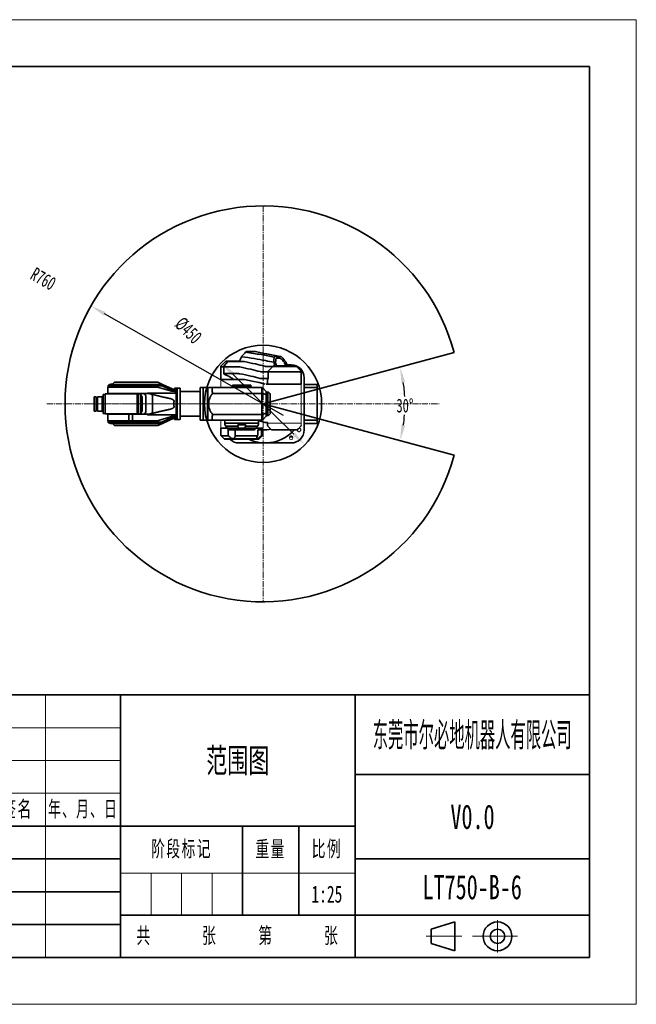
# Model space of a CAD drawing. Header units: millimetres. Extents: x 3061 to 8407, y -1668 to 2112.
# Tile 2 of 2: x 6040 to 8407, y -1668 to 2112. Entities that reach past the tile are written whole.
import ezdxf
from ezdxf.enums import TextEntityAlignment as Align

# ---------------------------------------------------------------- set-up
doc = ezdxf.new("R2010")
doc.units = ezdxf.units.MM
doc.header["$PDSIZE"] = -5
doc.linetypes.add('CENTER', pattern=[0.6, 0.375, -0.075, 0.075, -0.075])
doc.linetypes.add('点画线', pattern=[18, 12, -2, 2, -2])
doc.layers.get('0').update_dxf_attribs({"lineweight": 35})
for name, color, linetype, lineweight in [('02___PRT_ALL_AXES', 7, 'Continuous', 18), ('3中心线层', 1, 'CENTER', 18), ('中心线层', 1, '点画线', 18), ('尺寸线层', 3, 'Continuous', 18), ('粗实线层', 7, 'Continuous', 35), ('细实线层', 7, 'Continuous', 18)]:
    doc.layers.add(name, color=color, linetype=linetype, lineweight=lineweight)
doc.styles.add('标准', font='txt', dxfattribs={"width": 0.667})
doc.dimstyles.new('标准', dxfattribs={"dimscale": 15, "dimtxt": 3.5, "dimasz": 4, "dimexe": 2, "dimexo": 0, "dimtad": 1, "dimdsep": 46, "dimtxsty": '标准', "dimblk": '_CAXARROW', "dimcen": 0, "dimdle": 6, "dimazin": 2, "dimtfac": 0.707107, "dimtdec": 3, "dimtmove": 2, "dimatfit": 3, "dimfxl": 1, "dimfrac": 2, "dimtolj": 1, "dimarcsym": 1})

# ---------------------------------------------------------------- blocks, each defined once
blk = doc.blocks.new('_CAXARROW')
blk.add_hatch(color=0).paths.add_polyline_path([(0, 0), (-1, 0.125), (-1, -0.125)], flags=0)
blk = doc.blocks.new('*X8')
at = {"layer": 'Defpoints', "color": 0, "transparency": 16777216}
for p in [(7952.5, 899.2), (7516.7, 684.5), (6974, 637), (6974, 637), (7952.5, 374.8)]:
    blk.add_point(p, dxfattribs=at)
at = {"layer": '尺寸线层', "color": 0, "linetype": 'Continuous', "lineweight": -2, "transparency": 16777216}
for start, end in [(3.0236, 8.6871), (351.3129, 355.5249)]:
    blk.add_arc((6974, 637), 544.8, start, end, dxfattribs=at)
at = {"layer": '尺寸线层', "color": 0, "lineweight": -2, "transparency": 16777216, "xscale": 60, "yscale": 60, "zscale": 60}
for p, rotation in [((7500.2, 778), 101.8435630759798), ((7500.2, 496), 258.1564369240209)]:
    blk.add_blockref('_CAXARROW', p, dxfattribs=dict(at, rotation=rotation))
at = {"layer": '尺寸线层', "color": 0, "transparency": 16777216, "insert": (7518.8, 630.1), "char_height": 52.5, "attachment_point": 5, "style": '标准', "bg_fill": 3, "box_fill_scale": 1.1, "bg_fill_color": 256, "bg_fill_true_color": 13158600, "bg_fill_transparency": 0}
blk.add_mtext('\\A1;30°', dxfattribs=at)
blk = doc.blocks.new('*X19')
at = {"layer": 'Defpoints', "color": 0, "transparency": 16777216}
for p in [(6313.4, 1012.8), (6974, 637)]:
    blk.add_point(p, dxfattribs=at)
at = {"layer": '尺寸线层', "color": 0, "linetype": 'Continuous', "lineweight": -2, "transparency": 16777216}
blk.add_line((7052.2, 592.5), (6365.6, 983.1), dxfattribs=at)
at = {"layer": '尺寸线层', "color": 0, "lineweight": -2, "transparency": 16777216, "xscale": 60, "yscale": 60, "zscale": 60, "rotation": 150.3615894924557}
blk.add_blockref('_CAXARROW', (6313.4, 1012.8), dxfattribs=at)
at = {"layer": '尺寸线层', "color": 0, "transparency": 16777216, "insert": (6130.2, 1117), "char_height": 52.5, "attachment_point": 5, "rotation": 330.3616, "style": '标准', "bg_fill": 3, "box_fill_scale": 1.1, "bg_fill_color": 256, "bg_fill_true_color": 13158600, "bg_fill_transparency": 0}
blk.add_mtext('\\A1;R760', dxfattribs=at)
blk = doc.blocks.new('*X20')
at = {"layer": 'Defpoints', "color": 0, "transparency": 16777216}
for p in [(6813.5, 794.7), (7134.5, 479.3)]:
    blk.add_point(p, dxfattribs=at)
at = {"layer": '尺寸线层', "color": 0, "linetype": 'Continuous', "lineweight": -2, "transparency": 16777216}
blk.add_line((7091.7, 521.3), (6856.3, 752.6), dxfattribs=at)
at = {"layer": '尺寸线层', "color": 0, "lineweight": -2, "transparency": 16777216, "xscale": 60, "yscale": 60, "zscale": 60}
for p, rotation in [((6813.5, 794.7), 135.5095410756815), ((7134.5, 479.3), 315.5095410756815)]:
    blk.add_blockref('_CAXARROW', p, dxfattribs=dict(at, rotation=rotation))
at = {"layer": '尺寸线层', "color": 0, "transparency": 16777216, "insert": (6687.1, 918.8), "char_height": 52.5, "attachment_point": 5, "rotation": 315.5095, "style": '标准', "bg_fill": 3, "box_fill_scale": 1.1, "bg_fill_color": 256, "bg_fill_true_color": 13158600, "bg_fill_transparency": 0}
blk.add_mtext('\\A1;%%C450', dxfattribs=at)
blk = doc.blocks.new('*X23')
for p, q in [((-33.77, 6.04), (-28.68, 7.57)), ((-28.68, 1.43), (-28.68, 7.57)), ((-33.77, 2.96), (-33.77, 6.04)), ((-33.77, 2.96), (-28.68, 1.43))]:
    blk.add_line(p, q)
for radius in [3.07, 1.54]:
    blk.add_circle((-19.6, 4.5), radius)
at = {"layer": '中心线层'}
for p, q in [((-19.6, 1.04), (-19.6, 7.96)), ((-27.21, 4.5), (-34.79, 4.5)), ((-16.53, 4.5), (-24.97, 4.5)), ((-23.82, 4.5), (-15.37, 4.5))]:
    blk.add_line(p, q, dxfattribs=at)
at = {"layer": '粗实线层'}
for p, q in [((0, 56), (-180, 56)), ((-180, 56), (-180, 0)), ((-100, 56), (-100, 0)), ((-50, 56), (-50, 0)), ((0, 0), (0, 56)), ((0, 39), (-50, 39)), ((-50, 28), (-180, 28)), ((-140, 28), (-140, 0)), ((-74, 28), (-74, 9)), ((-62, 28), (-62, 9)), ((-100, 21), (-180, 21)), ((0, 21), (-50, 21)), ((-100, 14), (-180, 14)), ((0, 9), (-100, 9)), ((-100, 7), (-180, 7)), ((0, 0), (-180, 0))]:
    blk.add_line(p, q, dxfattribs=at)
at = {"layer": '细实线层'}
for p, q in [((-170, 56), (-170, 28)), ((-160, 56), (-160, 28)), ((-144, 56), (-144, 28)), ((-128, 56), (-128, 0)), ((-116, 56), (-116, 0)), ((-100, 49), (-180, 49)), ((-100, 42), (-180, 42)), ((-100, 35), (-180, 35)), ((-168, 28), (-168, 0)), ((-156, 28), (-156, 0)), ((-50, 18), (-100, 18)), ((-93.5, 18), (-93.5, 9)), ((-87, 18), (-87, 9)), ((-80.5, 18), (-80.5, 9))]:
    blk.add_line(p, q, dxfattribs=at)
at = {"layer": '尺寸线层', "attachment_point": 5, "line_spacing_factor": 1.15057, "style": '标准'}
for s, insert, char_height, width in [('\\T1.1;标记', (-175, 31.5), 3.403, 18), ('\\T1.1;处数', (-165, 31.5), 3.403, 18), ('\\T1.1;分区', (-152, 31.5), 3.403, 30), ('\\T1.1;{\\W0.597914;更改文件号}', (-136, 31.5), 3.4028, 30), ('\\T1.1;签名', (-122, 31.5), 3.403, 22), ('\\T1.1;{\\W0.612634;年、月、日}', (-108, 31.5), 3.4028, 30), ('\\T1.1;设计', (-174, 24.5), 3.403, 22), ('\\T1.1;标准化', (-134, 24.5), 3.403, 22), ('\\T1.1;阶段标记', (-87, 23), 3.403, 50), ('\\T1.1;重量', (-68, 23), 3.403, 22), ('\\T1.1;比例', (-56, 23), 3.403, 22), ('\\T1.1;审核', (-174, 10.5), 3.403, 22), ('\\T1.1;共', (-95, 4.5), 3.403, 8), ('\\T1.1;张', (-81, 4.5), 3.403, 8), ('\\T1.1;第', (-69, 4.5), 3.403, 8), ('\\T1.1;张', (-55, 4.5), 3.403, 8), ('\\T1.1;工艺', (-174, 3.5), 3.403, 22), ('\\T1.1;批准', (-134, 3.5), 3.403, 22)]:
    blk.add_mtext(s, dxfattribs=dict(at, insert=insert, char_height=char_height, width=width))
at = {"layer": '尺寸线层', "style": '标准'}
for tag, height, width, p in [('标记C', 3.63, 0.664996, (-175, 52.5)), ('处数C', 3.63, 0.664996, (-165, 52.5)), ('分区C', 3.63, 0.667, (-152, 52.5)), ('更改文件号C', 3.63, 0.498314, (-136, 52.5)), ('更改签名C', 3.63, 0.447537, (-122, 52.5)), ('更改日期C', 3.63, 0.610278, (-108, 52.5)), ('单位名称', 5.19, 0.667, (-25, 47.5)), ('标记B', 3.63, 0.664996, (-175, 45.5)), ('处数B', 3.63, 0.664996, (-165, 45.5)), ('分区B', 3.63, 0.667, (-152, 45.5)), ('更改文件号B', 3.63, 0.498314, (-136, 45.5)), ('更改签名B', 3.63, 0.447537, (-122, 45.5)), ('更改日期B', 3.63, 0.610278, (-108, 45.5)), ('图纸名称', 5.19, 0.667, (-75, 42)), ('标记A', 3.63, 0.664996, (-175, 38.5)), ('处数A', 3.63, 0.664996, (-165, 38.5)), ('分区A', 3.63, 0.667, (-152, 38.5)), ('更改文件号A', 3.63, 0.498314, (-136, 38.5)), ('更改签名A', 3.63, 0.447537, (-122, 38.5)), ('更改日期A', 3.63, 0.610278, (-108, 38.5)), ('材料名称', 5.19, 0.667, (-24.93, 30)), ('设计', 3.63, 0.667, (-162, 24.5)), ('设计日期', 3.63, 0.667, (-148, 24.5)), ('标准化', 3.63, 0.667, (-122, 24.5)), ('标准化日期', 3.63, 0.554163, (-108, 24.5)), ('图纸编号', 5.19, 0.667, (-25, 15)), ('阶段标记S', 3.63, 0.223769, (-96.75, 13.5)), ('阶段标记A', 3.63, 0.223769, (-90.25, 13.5)), ('阶段标记B', 3.63, 0.223769, (-83.75, 13.5)), ('阶段标记C', 3.63, 0.223769, (-77.25, 13.5)), ('重量', 3.63, 0.667, (-68, 13.5)), ('图纸比例', 3.63, 0.510551, (-56, 13.5)), ('审核', 3.63, 0.667, (-162, 10.5)), ('审核日期', 3.63, 0.667, (-148, 10.5)), ('页数', 3.63, 0.667, (-88, 4.5)), ('页码', 3.63, 0.667, (-62, 4.5)), ('工艺', 3.63, 0.667, (-162, 3.5)), ('工艺日期', 3.63, 0.667, (-148, 3.5)), ('批准', 3.63, 0.667, (-122, 3.5)), ('批准日期', 3.63, 0.667, (-108, 3.5))]:
    blk.add_attdef(tag, text='', height=height, dxfattribs=dict(at, width=width)).set_placement(p, align=Align.MIDDLE_CENTER)
blk = doc.blocks.new('*X24')
at = {"layer": '粗实线层'}
for p, q in [((138.5, 95), (-138.5, 95)), ((138.5, -95), (138.5, 95)), ((-138.5, -95), (138.5, -95))]:
    blk.add_line(p, q, dxfattribs=at)
at = {"layer": '细实线层'}
for p, q in [((148.5, 105), (-148.5, 105)), ((148.5, -105), (148.5, 105)), ((-148.5, -105), (148.5, -105))]:
    blk.add_line(p, q, dxfattribs=at)

msp = doc.modelspace()

# ---------------------------------------------------------------- linework, layer by layer
at = {"color": 7, "linetype": 'Continuous'}
for p, q in [((6944.052, 837.976), (6912.428, 837.976)), ((6944.052, 837.976), (6945.035, 837.865)), ((6944.934, 837.766), (6944.052, 837.976)), ((6830.006, 799.511), (6812.935, 782.44)), ((6824.312, 782.44), (6838.926, 799.511)), ((6898.208, 799.511), (6830.006, 799.511)), ((6898.208, 799.511), (6898.268, 799.511)), ((6901.938, 799.139), (6902.021, 799.123)), ((7020.24, 819.476), (7040.401, 819.476)), ((7026.633, 811.964), (7039.484, 811.964)), ((7039.484, 811.964), (7040.193, 811.905)), ((7041.116, 819.415), (7040.401, 819.476)), ((6881.663, 778.905), (6811.471, 778.905)), ((6811.471, 730.976), (6811.471, 778.905)), ((6823.058, 753.047), (6823.058, 778.905)), ((7120.5, 760.405), (6966.276, 760.405)), ((6983.802, 781.011), (7101.965, 781.011)), ((6993.897, 734.547), (6993.897, 760.405)), ((7011.744, 781.011), (6995.307, 763.94)), ((7081.971, 786.976), (7066.377, 786.976)), ((7101.965, 781.011), (7119.036, 763.94)), ((7120.5, 712.476), (7120.5, 760.405)), ((6402.799, 719.304), (6397.435, 713.94)), ((6405.628, 720.476), (6568.527, 720.476)), ((6587.793, 712.009), (6570.64, 720.007)), ((6900.949, 730.976), (6811.471, 730.976)), ((6823.058, 753.047), (6880.292, 753.047)), ((6900.069, 730.976), (6900.943, 730.955)), ((6900.943, 730.955), (6902.519, 730.807)), ((6958.773, 718.815), (6982.071, 713.001)), ((6965.289, 734.547), (6993.897, 734.547)), ((6991.5, 727.747), (6991.5, 712.476)), ((7131.971, 736.976), (7131.971, 536.976)), ((7131.971, 711.976), (7131.971, 736.976)), ((6377.471, 701.476), (6377.471, 676.476)), ((6568.971, 701.476), (6377.472, 701.476)), ((6379.221, 701.476), (6379.221, 706.783)), ((6585.015, 706.783), (6379.221, 706.783)), ((6381.721, 709.476), (6380.792, 709.105)), ((6382.038, 709.594), (6381.721, 709.476)), ((6388.017, 711.975), (6587.743, 712.032)), ((6390.569, 712.476), (6393.9, 712.476)), ((6568.971, 701.476), (6621.971, 685.476)), ((6631.224, 685.476), (6585.996, 706.566)), ((6587.745, 712.032), (6587.743, 712.032)), ((6587.79, 712.01), (6587.751, 712.029)), ((6587.796, 712.007), (6633.971, 690.476)), ((6621.971, 685.476), (6633.971, 685.476)), ((6633.971, 696.976), (6643.971, 696.976)), ((6633.971, 696.976), (6633.971, 684.575)), ((6633.971, 691.776), (6639.971, 691.776)), ((6639.971, 684.575), (6633.971, 684.575)), ((6639.971, 670.142), (6639.971, 691.776)), ((6643.971, 696.976), (6655.971, 696.976)), ((6643.971, 696.976), (6643.971, 576.976)), ((6643.971, 696.976), (6643.971, 576.976)), ((6655.971, 696.976), (6655.971, 576.976)), ((6655.971, 684.476), (6731.971, 684.476)), ((6731.971, 699.476), (6743.971, 699.476)), ((6731.971, 699.476), (6731.971, 574.476)), ((6743.971, 699.476), (6760.971, 699.476)), ((6743.971, 699.476), (6743.971, 574.478)), ((6743.971, 699.476), (6743.971, 574.476)), ((6760.971, 699.476), (6760.971, 574.476)), ((6761.971, 681.976), (6760.971, 681.976)), ((6761.971, 698.444), (6761.971, 575.508)), ((6765.012, 699.476), (6969.4, 699.476)), ((6780.045, 699.476), (6780.045, 698.011)), ((6780.045, 677.405), (6780.045, 680.94)), ((6856.971, 709.476), (6926.971, 709.476)), ((6856.971, 704.476), (6856.971, 709.476)), ((6856.971, 704.476), (6856.971, 709.476)), ((6856.971, 704.476), (6926.971, 704.476)), ((6926.971, 704.476), (6926.971, 709.476)), ((6926.971, 704.476), (6926.971, 709.476)), ((6969.4, 574.476), (6969.4, 699.476)), ((6985.006, 685.94), (6972.935, 698.011)), ((7120.497, 712.476), (6986.119, 712.476)), ((6986.471, 682.405), (6986.471, 591.547)), ((6988.292, 681.976), (6992.4, 681.976)), ((6992.4, 591.976), (6992.4, 681.976)), ((7000.006, 676.44), (6995.935, 680.511)), ((7181.971, 711.976), (7131.971, 711.976)), ((7181.971, 699.976), (7131.971, 699.976)), ((7181.971, 561.976), (7181.971, 711.976)), ((6324.971, 664.176), (6325.271, 664.476)), ((6324.971, 664.176), (6324.971, 609.776)), ((6332.671, 664.476), (6325.271, 664.476)), ((6332.971, 664.176), (6332.671, 664.476)), ((6332.971, 609.776), (6332.971, 664.176)), ((6333.971, 652.476), (6332.971, 652.476)), ((6333.971, 658.026), (6334.171, 658.226)), ((6333.971, 615.926), (6333.971, 658.026)), ((6337.971, 658.226), (6334.171, 658.226)), ((6337.971, 664.276), (6338.171, 664.476)), ((6337.971, 609.676), (6337.971, 664.276)), ((6356.471, 664.476), (6338.171, 664.476)), ((6356.471, 608.976), (6356.471, 664.976)), ((6360.471, 664.976), (6356.471, 664.976)), ((6360.471, 673.276), (6360.671, 673.476)), ((6360.471, 600.676), (6360.471, 673.276)), ((6367.271, 673.476), (6360.671, 673.476)), ((6367.471, 673.276), (6367.271, 673.476)), ((6367.471, 674.976), (6367.471, 598.976)), ((6502.894, 674.976), (6367.471, 674.976)), ((6534.857, 676.476), (6377.471, 676.476)), ((6490.471, 598.976), (6490.471, 674.976)), ((6493.971, 598.976), (6493.971, 674.976)), ((6502.894, 598.976), (6502.894, 674.976)), ((6510.337, 663.084), (6503.76, 674.476)), ((6510.471, 662.584), (6510.471, 611.368)), ((6523.971, 607.476), (6523.971, 666.476)), ((6529.995, 678.432), (6639.971, 678.434)), ((6537.408, 676.476), (6539.126, 676.023)), ((6639.971, 670.142), (6639.971, 582.176)), ((6972.935, 677.405), (6780.045, 677.405)), ((6985.006, 672.405), (6972.935, 677.405)), ((6986.471, 672.405), (6985.006, 672.405)), ((7001.471, 601.047), (7001.471, 672.905)), ((6324.971, 609.776), (6325.271, 609.476)), ((6332.671, 609.476), (6325.271, 609.476)), ((6332.971, 609.776), (6332.671, 609.476)), ((6333.971, 621.476), (6332.971, 621.476)), ((6333.971, 615.926), (6334.171, 615.726)), ((6337.971, 615.726), (6334.171, 615.726)), ((6337.971, 609.676), (6338.171, 609.476)), ((6356.471, 609.476), (6338.171, 609.476)), ((6360.471, 608.976), (6356.471, 608.976)), ((6510.337, 610.868), (6502.894, 598.976)), ((6360.471, 600.676), (6360.671, 600.476)), ((6367.271, 600.476), (6360.671, 600.476)), ((6367.471, 600.676), (6367.271, 600.476)), ((6396.591, 598.976), (6367.471, 598.976)), ((6502.894, 598.976), (6367.471, 598.976)), ((6377.471, 597.476), (6377.471, 572.476)), ((6534.856, 597.476), (6377.471, 597.476)), ((6568.971, 572.476), (6377.472, 572.476)), ((6379.221, 572.476), (6379.221, 567.169)), ((6585.015, 567.169), (6379.221, 567.169)), ((6459.065, 597.476), (6459.065, 572.476)), ((6472.39, 597.476), (6472.39, 572.476)), ((6529.995, 595.521), (6639.971, 595.52)), ((6568.971, 572.476), (6621.971, 588.476)), ((6631.224, 588.476), (6585.996, 567.386)), ((6587.796, 561.944), (6633.971, 583.476)), ((6621.971, 588.476), (6633.971, 588.476)), ((6639.971, 589.376), (6633.971, 589.376)), ((6633.971, 576.976), (6633.971, 589.376)), ((6633.971, 582.176), (6639.971, 582.176)), ((6633.971, 576.976), (6643.971, 576.976)), ((6643.971, 576.976), (6655.971, 576.976)), ((6655.971, 589.476), (6731.971, 589.476)), ((6731.971, 574.476), (6743.971, 574.476)), ((6743.971, 574.476), (6760.971, 574.476)), ((6761.971, 591.976), (6760.971, 591.976)), ((6969.4, 574.476), (6765.012, 574.476)), ((6780.045, 596.547), (6972.935, 596.547)), ((6780.045, 596.547), (6780.045, 593.011)), ((6780.045, 574.476), (6780.045, 575.94)), ((6827.471, 574.476), (6827.471, 556.476)), ((6827.471, 574.476), (6827.471, 556.476)), ((6956.471, 574.476), (6956.471, 556.476)), ((6985.006, 601.547), (6972.935, 596.547)), ((6985.006, 588.011), (6972.935, 575.94)), ((6986.471, 601.547), (6985.006, 601.547)), ((6988.292, 591.976), (6992.4, 591.976)), ((7000.006, 597.511), (6995.935, 593.44)), ((7131.971, 573.976), (7181.971, 573.976)), ((6381.721, 564.476), (6380.792, 564.847)), ((6382.038, 564.357), (6381.721, 564.476)), ((6388.017, 561.977), (6587.743, 561.919)), ((6390.569, 561.476), (6393.9, 561.476)), ((6402.799, 554.648), (6397.435, 560.011)), ((6405.628, 553.476), (6568.527, 553.476)), ((6587.793, 561.943), (6570.64, 553.944)), ((6587.745, 561.92), (6587.743, 561.919)), ((6587.79, 561.942), (6587.751, 561.923)), ((6972.841, 543.976), (6811.471, 543.976)), ((6811.471, 543.976), (6811.471, 518.047)), ((6956.471, 562.476), (6827.471, 562.476)), ((6827.471, 556.476), (6829.334, 556.476)), ((6829.19, 556.476), (6829.19, 554.547)), ((6829.334, 556.476), (6829.334, 554.547)), ((6830.756, 551.011), (6830.502, 551.171)), ((6832.255, 549.259), (6830.502, 551.171)), ((6876.929, 551.011), (6830.756, 551.011)), ((6832.247, 549.267), (6835.649, 545.568)), ((6835.873, 545.421), (6835.649, 545.568)), ((6835.698, 545.612), (6835.873, 545.421)), ((6837.405, 543.626), (6837.412, 543.618)), ((6838.993, 541.803), (6838.999, 541.796)), ((6840.198, 537.976), (6866.774, 537.976)), ((6840.198, 537.976), (6840.198, 518.047)), ((6840.242, 540.319), (6840.247, 540.313)), ((6866.774, 518.047), (6866.774, 537.976)), ((6939.003, 537.476), (6866.774, 537.476)), ((6876.58, 556.476), (6907.362, 556.476)), ((6876.58, 554.547), (6876.58, 556.476)), ((6953.186, 551.011), (6907.012, 551.011)), ((6907.362, 556.476), (6907.362, 554.547)), ((6942.509, 538.94), (6942.888, 539.328)), ((6942.888, 539.328), (6942.891, 539.332)), ((6943.7, 540.319), (6943.707, 540.328)), ((6944.949, 541.803), (6944.958, 541.813)), ((6946.53, 543.618), (6948.293, 545.568)), ((6946.537, 543.626), (6946.546, 543.637)), ((6948.068, 545.421), (6948.244, 545.612)), ((6948.068, 545.421), (6948.293, 545.568)), ((6948.293, 545.568), (6949.848, 547.257)), ((6949.84, 547.249), (6953.44, 551.171)), ((6953.186, 551.011), (6953.44, 551.171)), ((6953.613, 537.976), (6968.426, 537.976)), ((6953.613, 537.976), (6953.613, 518.047)), ((6954.608, 556.476), (6956.471, 556.476)), ((6954.608, 554.547), (6954.608, 556.476)), ((6954.752, 554.547), (6954.752, 556.476)), ((6968.426, 518.047), (6968.426, 537.976)), ((6972.471, 543.976), (6972.471, 518.047)), ((7005.036, 538.94), (6992.965, 551.011)), ((7103.429, 537.476), (7008.572, 537.476)), ((7106.965, 538.94), (7119.036, 551.011)), ((7131.971, 561.976), (7181.971, 561.976)), ((7131.971, 536.976), (7131.971, 561.976)), ((6841.14, 514.511), (6812.935, 514.511)), ((6825.006, 502.44), (6812.935, 514.511)), ((6825.006, 502.44), (6958.935, 502.44)), ((6828.542, 500.976), (6955.4, 500.976)), ((6952.492, 514.511), (6867.232, 514.511)), ((6958.935, 502.44), (6971.006, 514.511)), ((7075.74, 510.011), (7088.202, 510.011)), ((7079.757, 513.547), (7084.185, 513.547)), ((7081.971, 486.976), (6881.971, 486.976)), ((6881.971, 486.976), (7081.971, 486.976))]:
    msp.add_line(p, q, dxfattribs=at)
at = {"color": 8}
for q in [(7708.075, 833.678), (7708.075, 440.273)]:
    msp.add_line((6973.971, 636.976), q, dxfattribs=at)
for p, q in [((6833.542, 800.976), (6878.575, 800.976)), ((7098.429, 782.476), (7026.206, 782.476)), ((6991.499, 565.528), (6991.5, 554.547))]:
    msp.add_line(p, q)
at = {"color": 7, "linetype": 'Continuous'}
for points in [[(7040.411, 819.536), (7005.59, 825.452), (6972.397, 831.823), (6945.034, 837.864)], [(6903.363, 730.669), (6932.014, 724.823), (6958.773, 718.815)], [(6835.649, 545.568), (6837.396, 543.637), (6838.984, 541.813), (6840.235, 540.328), (6841.055, 539.326)], [(6942.887, 539.327), (6943.695, 540.313), (6944.943, 541.796), (6946.53, 543.618)]]:
    msp.add_lwpolyline(points, dxfattribs=at)
for centre, radius, start, end in [((2960.764, 4568.296), 5432.138, 316.371308, 316.591887), ((6833.542, 795.976), 5, 90, 135), ((6898.21, 780.675), 18.837, 78.585123, 89.824936), ((6770.832, -332.496), 1155.304, 77.794771, 79.415128), ((5169.789, 1037.837), 1860.427, 352.627668, 353.167482), ((4742.741, 100.114), 2376.709, 16.810518, 17.042822), ((5177.833, 1037.35), 1859.625, 352.585049, 352.9465), ((10195.54, 3495.724), 4140.659, 220.456081, 220.668059), ((10195.782, 3490.342), 4131.8, 220.326002, 220.643125), ((6816.471, 778.905), 5, 135, 180), ((6881.715, 763.301), 15.604, 79.02744, 90.190921), ((7014.724, 786.566), 4.09, 269.984864, 276.152964), ((7081.971, 736.976), 50, 0, 90), ((7081.971, 736.976), 50, 0, 90), ((7098.429, 777.476), 5, 45, 90), ((7115.5, 760.405), 5, 0, 45), ((6405.628, 716.476), 4, 90, 135.000018), ((6568.527, 715.476), 5, 65, 90), ((6880.348, 728.569), 24.478, 78.957812, 90.13324), ((6381.721, 706.783), 2.5, 111.801409, 180), ((6320.909, 872.484), 173.982, 290.570001, 290.839477), ((6330.584, 847.618), 147.301, 290.763105, 292.948555), ((6390.599, 705.887), 6.613, 108.10692, 112.980616), ((6390.569, 705.476), 7, 90, 105.308193), ((6393.9, 717.476), 5, 270, 315.000018), ((6765.013, 694.476), 5, 90.035062, 127.468601), ((6851.971, 704.476), 5, 270, 0), ((6931.971, 704.476), 5, 180, 270), ((6969.4, 694.476), 5, 45, 90), ((6981.471, 682.405), 5, 0, 45), ((6988.292, 683.976), 2, 192.969805, 269.999863), ((6992.4, 676.976), 5, 45, 90), ((6502.894, 673.976), 1, 30, 90), ((6509.471, 662.584), 1, 0, 30), ((6513.971, 666.476), 10, 0, 90), ((6534.866, 656.217), 20.259, 77.853753, 90.025396), ((6535.12, 657.46), 18.991, 72.16184, 77.813834), ((6419.761, 192.182), 498.311, 74.924298, 75.926198), ((6996.471, 672.905), 5, 0, 45), ((6509.471, 611.368), 1, 330, 360), ((6513.971, 607.476), 10, 270, 0), ((6381.721, 567.169), 2.5, 180, 248.198591), ((7413.983, -2739.223), 3449.92, 104.719479, 104.846741), ((6534.866, 617.734), 20.258, 269.973686, 282.202582), ((6358.567, 1282.561), 708.042, 284.630185, 284.776128), ((6535.107, 616.556), 19.056, 282.242317, 287.28271), ((6765.013, 579.476), 5, 232.531399, 269.964938), ((6989.984, 635.398), 69.887, 240.835088, 271.24248), ((6969.4, 579.476), 5, 270, 315), ((6981.471, 591.547), 5, 315, 0), ((6988.292, 589.976), 2, 90.000137, 167.030195), ((6992.4, 596.976), 5, 270, 315), ((6996.471, 601.047), 5, 315, 360), ((6320.909, 401.468), 173.982, 69.160523, 69.429999), ((6330.584, 426.334), 147.301, 67.051445, 69.236895), ((6390.599, 568.065), 6.613, 247.019384, 251.89308), ((6390.569, 568.476), 7, 254.691807, 270), ((6393.9, 556.476), 5, 44.999982, 90), ((6405.628, 557.476), 4, 224.999982, 270), ((6568.527, 558.476), 5, 270, 295), ((6834.189, 554.547), 4.999, 179.995836, 222.481196), ((8901.556, 2441.222), 2803.767, 222.389585, 222.539152), ((8067.104, 1116.712), 1317.776, 205.422138, 205.691584), ((5716.844, 1116.709), 1317.769, 334.308416, 334.577863), ((6981.971, 636.976), 150, 245.099729, 318.414248), ((6939.003, 542.476), 5, 269.999534, 321.038184), ((6938.999, 542.422), 4.946, 270.043092, 285.057141), ((6939.01, 542.375), 4.898, 285.079072, 285.535387), ((6938.993, 542.424), 4.949, 285.576346, 315.26946), ((7030.979, 468.39), 113.156, 141.17232, 141.429501), ((4882.378, 2441.228), 2803.777, 317.460849, 317.610414), ((6949.753, 554.547), 4.999, 317.518804, 0.004164), ((6981.97, 636.976), 99.999, 264.548408, 282.962255), ((6996.5, 554.547), 5, 180, 225), ((7008.571, 542.476), 5, 225, 270), ((7081.971, 536.976), 50, 270, 0), ((7081.971, 536.976), 50, 270, 0), ((7103.429, 542.476), 5, 270, 315), ((7115.5, 554.547), 5, 315, 0), ((6816.471, 518.047), 5, 180, 225), ((6828.542, 505.976), 5, 225, 270), ((7192.558, 902.055), 523.149, 227.798791, 228.751647), ((6881.971, 536.976), 50, 226.267362, 270), ((6347.386, 648.496), 536.835, 344.908073, 345.547201), ((6222.567, 791.053), 780.554, 338.794936, 339.250146), ((6955.4, 505.976), 5, 270, 315), ((6597.273, 934.981), 559.927, 310.423069, 311.328478), ((6967.471, 518.047), 5, 315, 0)]:
    msp.add_arc(centre, radius, start, end, dxfattribs=at)
for centre, major_axis, start_param, end_param in [((5158.589, 1019.662), (1610.675, 1610.675), 5.20143131, 5.20770625), ((5158.589, 917.84), (-1616.457, 1616.457), 4.04688, 4.05070155), ((8830.342, 917.84), (-1616.457, 1616.457), 1.03479316, 1.0386147), ((8830.342, 917.84), (-1610.675, 1610.675), 1.03411686, 1.03885437)]:
    msp.add_ellipse(centre, major_axis=major_axis, ratio=0.682443, start_param=start_param, end_param=end_param, dxfattribs=at)
for points, knots in [([(6907.09, 835.383), (6907.422, 835.733), (6908.904, 837.066), (6910.907, 837.976), (6912.428, 837.976)], [0, 0, 0, 0, 2086.75643286, 8662.428772, 8662.428772, 8662.428772, 8662.428772]), ([(6907.09, 835.383), (6927.049, 832.471), (6963.786, 826.745), (7000.353, 819.98), (7017.003, 816.507)], [0, 0, 0, 0, 6016.07072655, 11089.20106189, 11089.20106189, 11089.20106189, 11089.20106189]), ([(7040.401, 819.476), (7022.92, 822.288), (6990.982, 827.797), (6959.239, 834.377), (6944.934, 837.766)], [0, 0, 0, 0, 6300.28788292, 11531.2814802, 11531.2814802, 11531.2814802, 11531.2814802]), ([(6841.952, 800.976), (6841.392, 800.976), (6840.231, 800.701), (6839.308, 799.958), (6838.926, 799.511)], [0, 0, 0, 0, 2812.2363611, 5758.12951824, 5758.12951824, 5758.12951824, 5758.12951824]), ([(6878.575, 800.976), (6879.375, 800.976), (6880.97, 801.396), (6883.525, 802.966), (6885.012, 804.712), (6885.603, 805.976)], [0, 0, 0, 0, 3179.00844319, 6336.98202598, 11877.54377251, 11877.54377251, 11877.54377251, 11877.54377251]), ([(6891.251, 818.143), (6891.334, 818.324), (6891.724, 819.074), (6892.246, 819.752), (6892.69, 820.218)], [0, 0, 0, 0, 1433.17410076, 6040.99914988, 6040.99914988, 6040.99914988, 6040.99914988]), ([(6983.052, 803.15), (6968.782, 805.837), (6938.226, 811.13), (6907.569, 815.791), (6891.251, 818.143)], [0, 0, 0, 0, 4553.65502322, 9723.63168032, 9723.63168032, 9723.63168032, 9723.63168032]), ([(6902.021, 799.123), (6916.187, 796.357), (6942.6, 790.886), (6968.834, 784.598), (6980.955, 781.397)], [0, 0, 0, 0, 5889.49544562, 11005.03756936, 11005.03756936, 11005.03756936, 11005.03756936]), ([(7014.836, 799.113), (7014.811, 798.919), (7014.759, 798.105), (7014.899, 797.285), (7015.08, 796.695)], [0, 0, 0, 0, 1629.49990769, 6751.11065882, 6751.11065882, 6751.11065882, 6751.11065882]), ([(7020.24, 819.476), (7019.766, 819.476), (7018.874, 819.317), (7017.531, 818.369), (7017.089, 817.225), (7017.003, 816.507)], [0, 0, 0, 0, 3544.6706892, 6550.1454547, 11968.99335371, 11968.99335371, 11968.99335371, 11968.99335371]), ([(7022.148, 794.939), (7022.086, 795.142), (7021.883, 795.929), (7021.829, 796.761), (7021.907, 797.357)], [0, 0, 0, 0, 1773.0726414, 6796.70018765, 6796.70018765, 6796.70018765, 6796.70018765]), ([(7023.384, 808.995), (7023.473, 809.714), (7023.92, 810.857), (7025.265, 811.805), (7026.159, 811.964), (7026.633, 811.964)], [0, 0, 0, 0, 5452.63253983, 8477.80843578, 12044.3981279, 12044.3981279, 12044.3981279, 12044.3981279]), ([(7040.193, 811.905), (7040.677, 811.828), (7042.477, 811.269), (7044.004, 810.043), (7044.898, 808.995)], [0, 0, 0, 0, 2555.70357413, 9738.00091729, 9738.00091729, 9738.00091729, 9738.00091729]), ([(7045.802, 816.507), (7045.519, 816.841), (7044.233, 818.169), (7042.515, 819.191), (7041.116, 819.416)], [0, 0, 0, 0, 2302.59798631, 9748.67447839, 9748.67447839, 9748.67447839, 9748.67447839]), ([(7054.859, 797.357), (7055.023, 797.167), (7055.617, 796.421), (7056.106, 795.587), (7056.38, 794.939)], [0, 0, 0, 0, 1834.21670876, 6987.23236004, 6987.23236004, 6987.23236004, 6987.23236004]), ([(7062.169, 796.695), (7062.081, 796.904), (7061.672, 797.767), (7061.123, 798.562), (7060.65, 799.113)], [0, 0, 0, 0, 1673.6072732, 7024.78347866, 7024.78347866, 7024.78347866, 7024.78347866]), ([(6823.058, 778.905), (6823.058, 779.231), (6823.161, 780.493), (6823.702, 781.727), (6824.312, 782.44)], [0, 0, 0, 0, 2068.66956296, 8020.42016287, 8020.42016287, 8020.42016287, 8020.42016287]), ([(6962.819, 760.865), (6950.822, 764.068), (6924.857, 770.373), (6898.708, 775.847), (6884.685, 778.62)], [0, 0, 0, 0, 5113.4628174, 11000.00578389, 11000.00578389, 11000.00578389, 11000.00578389]), ([(6966.276, 760.405), (6965.989, 760.404), (6964.825, 760.442), (6963.668, 760.64), (6962.819, 760.865)], [0, 0, 0, 0, 1598.82458618, 6497.1981261, 6497.1981261, 6497.1981261, 6497.1981261]), ([(6980.955, 781.397), (6981.192, 781.333), (6982.126, 781.112), (6983.088, 781.011), (6983.802, 781.011)], [0, 0, 0, 0, 1682.35643103, 6576.53002678, 6576.53002678, 6576.53002678, 6576.53002678]), ([(6993.897, 760.405), (6993.897, 761.054), (6994.143, 762.359), (6994.861, 763.477), (6995.307, 763.94)], [0, 0, 0, 0, 3349.40108266, 6665.48048852, 6665.48048852, 6665.48048852, 6665.48048852]), ([(7015.148, 782.476), (7014.521, 782.476), (7013.247, 782.214), (7012.184, 781.468), (7011.744, 781.011)], [0, 0, 0, 0, 3359.66911471, 6754.81919118, 6754.81919118, 6754.81919118, 6754.81919118]), ([(7017.885, 787.476), (7018.041, 786.959), (7018.214, 785.908), (7017.927, 784.329), (7016.899, 782.964), (7015.768, 782.565), (7015.162, 782.5)], [0, 0, 0, 0, 3347.65670924, 6490.28392356, 9694.73612748, 13470.87073402, 13470.87073402, 13470.87073402, 13470.87073402]), ([(7029.131, 782.703), (7027.938, 783.064), (7025.937, 784.433), (7024.723, 786.469), (7024.418, 787.476)], [0, 0, 0, 0, 6562.11497392, 12102.76922596, 12102.76922596, 12102.76922596, 12102.76922596]), ([(7059.315, 783.382), (7059.235, 783.294), (7058.864, 782.938), (7058.384, 782.704), (7058.005, 782.601)], [0, 0, 0, 0, 1639.96778793, 7022.3460722, 7022.3460722, 7022.3460722, 7022.3460722]), ([(7059.551, 787.476), (7059.843, 786.792), (7060.124, 785.693), (7059.899, 784.257), (7059.546, 783.638), (7059.315, 783.382)], [0, 0, 0, 0, 5629.48707768, 8240.81612328, 10853.0950513, 10853.0950513, 10853.0950513, 10853.0950513]), ([(7069.783, 783.405), (7069.342, 783.659), (7067.825, 784.723), (7066.611, 786.241), (7066.084, 787.476)], [0, 0, 0, 0, 2742.87354128, 9978.40830921, 9978.40830921, 9978.40830921, 9978.40830921]), ([(7072.892, 782.476), (7072.627, 782.476), (7071.538, 782.578), (7070.497, 782.994), (7069.783, 783.405)], [0, 0, 0, 0, 2104.81795976, 8638.69422308, 8638.69422308, 8638.69422308, 8638.69422308]), ([(6835.829, 745.976), (6834.606, 746.458), (6830.142, 748.422), (6825.944, 750.964), (6823.058, 753.047)], [0, 0, 0, 0, 2178.88764567, 8077.14978109, 8077.14978109, 8077.14978109, 8077.14978109]), ([(6861.824, 730.976), (6857.507, 734.068), (6849.15, 739.613), (6840.212, 744.248), (6835.829, 745.976)], [0, 0, 0, 0, 5468.87613849, 10320.1373983, 10320.1373983, 10320.1373983, 10320.1373983]), ([(6885.037, 752.594), (6899.046, 749.825), (6925.163, 744.342), (6951.101, 738.047), (6963.081, 734.839)], [0, 0, 0, 0, 5833.35357356, 10899.65823058, 10899.65823058, 10899.65823058, 10899.65823058]), ([(6963.081, 734.839), (6963.264, 734.79), (6963.989, 734.621), (6964.735, 734.546), (6965.289, 734.547)], [0, 0, 0, 0, 1660.40261591, 6517.72440252, 6517.72440252, 6517.72440252, 6517.72440252]), ([(6993.897, 734.547), (6993.174, 733.429), (6992.054, 731.257), (6991.504, 728.839), (6991.5, 727.744)], [0, 0, 0, 0, 5167.07266317, 9417.52774332, 9417.52774332, 9417.52774332, 9417.52774332]), ([(6388.721, 712.228), (6388.717, 712.227), (6388.658, 712.21), (6388.599, 712.191), (6388.544, 712.173)], [0, 0, 0, 0, 211.45642917, 3362.69636033, 3362.69636033, 3362.69636033, 3362.69636033]), ([(6780.045, 680.94), (6779.155, 683.682), (6778.175, 689.476), (6779.155, 695.27), (6780.045, 698.011)], [0, 0, 0, 0, 4849.5789169, 9699.12948324, 9699.12948324, 9699.12948324, 9699.12948324]), ([(6549.466, 666.476), (6549.459, 667.027), (6549.306, 668.133), (6548.506, 670.202), (6546.757, 672.409), (6544.033, 674.332), (6541.987, 675.199), (6540.937, 675.537)], [0, 0, 0, 0, 1328.41006775, 2657.07795836, 5306.02913082, 7961.06862734, 10618.99637407, 10618.99637407, 10618.99637407, 10618.99637407]), ([(6603.578, 660.547), (6601.309, 660.981), (6596.777, 661.899), (6587.723, 663.855), (6576.428, 666.503), (6562.89, 669.849), (6553.877, 672.171), (6549.369, 673.343)], [0, 0, 0, 0, 1179.25886775, 2360.28910959, 4727.49215159, 7100.60908425, 9478.09823234, 9478.09823234, 9478.09823234, 9478.09823234]), ([(6549.466, 607.476), (6549.599, 617.309), (6549.783, 636.976), (6549.599, 656.643), (6549.466, 666.476)], [0, 0, 0, 0, 2081.94337796, 4163.88673843, 4163.88673843, 4163.88673843, 4163.88673843]), ([(6603.578, 660.547), (6605.368, 660.207), (6608.934, 659.473), (6613.356, 658.402), (6616.857, 657.426), (6619.46, 656.624), (6622.034, 655.741), (6624.568, 654.755), (6626.636, 653.83), (6628.236, 652.984), (6629.406, 652.296), (6630.508, 651.513), (6631.352, 650.746), (6631.829, 649.975), (6632.066, 649.334), (6632.166, 648.66), (6632.211, 647.751), (6632.174, 646.839), (6632.108, 645.928), (6632.057, 645.014), (6632.001, 643.87), (6631.947, 642.494), (6631.9, 641.117), (6631.855, 639.277), (6631.835, 636.976), (6631.855, 634.675), (6631.9, 632.836), (6631.946, 631.459), (6632.002, 630.083), (6632.065, 628.71), (6632.146, 627.569), (6632.186, 626.657), (6632.204, 625.974), (6632.166, 625.293), (6632.065, 624.618), (6631.831, 623.977), (6631.349, 623.209), (6630.512, 622.435), (6629.404, 621.659), (6628.237, 620.967), (6626.636, 620.123), (6624.568, 619.197), (6622.034, 618.211), (6619.46, 617.327), (6616.857, 616.526), (6613.356, 615.55), (6608.934, 614.479), (6605.368, 613.745), (6603.578, 613.405)], [0, 0, 0, 0, 5119.35675873, 10231.26106642, 12784.47485577, 15335.6878056, 17884.81463104, 20431.70587907, 22975.93284278, 24247.04093046, 25517.18529279, 26785.45779829, 28049.95109023, 28683.6573311, 29317.01495461, 29953.55953486, 30591.98416171, 31873.26124055, 32515.68424929, 33158.70791732, 34446.47062103, 35736.25025746, 37027.67003184, 38320.2825587, 40907.43300956, 43494.58461402, 44787.19750087, 46078.61846976, 47368.40428328, 48656.17183049, 49941.56231613, 50582.94069181, 51223.32187945, 51861.46302253, 52498.45063566, 53131.75714879, 53765.60698468, 55030.16831469, 56298.56414941, 57568.77089633, 58839.89150184, 61384.12802983, 63931.024015, 66480.15252584, 69031.37273273, 71584.58841203, 76696.49671233, 81815.85788912, 81815.85788912, 81815.85788912, 81815.85788912]), ([(6780.045, 677.405), (6777.808, 674.495), (6773.688, 668.392), (6768.856, 658.455), (6765.721, 647.848), (6765.004, 640.491), (6765.011, 636.823)], [0, 0, 0, 0, 4493.14201866, 8985.33404561, 13476.28765701, 17966.30438132, 17966.30438132, 17966.30438132, 17966.30438132]), ([(6549.466, 607.476), (6549.459, 606.917), (6549.302, 605.797), (6548.481, 603.703), (6546.693, 601.479), (6543.917, 599.554), (6541.836, 598.693), (6540.768, 598.361)], [0, 0, 0, 0, 1341.39889097, 2683.08038848, 5357.91279861, 8039.02415678, 10723.11164918, 10723.11164918, 10723.11164918, 10723.11164918]), ([(6603.578, 613.405), (6603.007, 613.325), (6601.874, 613.095), (6600.178, 612.74), (6598.479, 612.398), (6596.215, 611.927), (6593.389, 611.315), (6589.998, 610.57), (6586.608, 609.808), (6583.217, 609.037), (6579.829, 608.247), (6575.313, 607.161), (6569.673, 605.769), (6562.902, 604.083), (6556.132, 602.367), (6551.625, 601.191), (6549.369, 600.609)], [0, 0, 0, 0, 775.47077037, 1551.4301183, 2327.3683632, 3103.60533571, 4657.17211838, 6211.85669066, 7767.72030871, 9324.71380945, 10882.78558524, 12441.88438017, 15562.95672912, 18687.44922076, 21814.80971652, 24944.48044783, 24944.48044783, 24944.48044783, 24944.48044783]), ([(6765.011, 636.823), (6765.019, 633.181), (6765.774, 625.879), (6768.916, 615.356), (6773.729, 605.495), (6777.824, 599.437), (6780.045, 596.547)], [0, 0, 0, 0, 4522.26677528, 9045.23944755, 13569.47777033, 18094.6802591, 18094.6802591, 18094.6802591, 18094.6802591]), ([(6780.045, 575.94), (6779.155, 578.682), (6778.175, 584.476), (6779.155, 590.27), (6780.045, 593.011)], [0, 0, 0, 0, 4974.5473419, 9949.12486944, 9949.12486944, 9949.12486944, 9949.12486944]), ([(6388.721, 561.724), (6388.717, 561.725), (6388.658, 561.742), (6388.599, 561.761), (6388.544, 561.779)], [0, 0, 0, 0, 210.21144095, 3342.89787333, 3342.89787333, 3342.89787333, 3342.89787333]), ([(6829.334, 554.547), (6829.334, 553.897), (6829.583, 552.591), (6830.307, 551.474), (6830.756, 551.011)], [0, 0, 0, 0, 3005.15207429, 5987.00932751, 5987.00932751, 5987.00932751, 5987.00932751]), ([(6835.873, 545.421), (6836.376, 544.873), (6838.17, 542.886), (6839.903, 540.844), (6841.115, 539.337)], [0, 0, 0, 0, 1679.73128831, 6052.25179749, 6052.25179749, 6052.25179749, 6052.25179749]), ([(6876.929, 551.011), (6876.802, 551.544), (6876.633, 552.722), (6876.58, 553.908), (6876.58, 554.547)], [0, 0, 0, 0, 2897.74593368, 6277.11118218, 6277.11118218, 6277.11118218, 6277.11118218]), ([(6885.392, 538.94), (6884.091, 539.742), (6881.839, 541.69), (6880.209, 544.162), (6879.603, 545.421)], [0, 0, 0, 0, 5863.00785562, 11221.10203182, 11221.10203182, 11221.10203182, 11221.10203182]), ([(6885.848, 537.476), (6885.796, 537.476), (6885.718, 537.566), (6885.654, 537.702), (6885.594, 537.87), (6885.539, 538.079), (6885.463, 538.44), (6885.419, 538.732), (6885.392, 538.94)], [0, 0, 0, 0, 1631.76982957, 3013.05981257, 4823.10085716, 7063.35131261, 9724.81330998, 16206.94203113, 16206.94203113, 16206.94203113, 16206.94203113]), ([(6898.55, 538.94), (6898.523, 538.732), (6898.479, 538.44), (6898.403, 538.079), (6898.347, 537.87), (6898.288, 537.702), (6898.224, 537.566), (6898.146, 537.476), (6898.094, 537.476)], [0, 0, 0, 0, 6559.31258012, 9252.46508219, 11519.39059527, 13350.98411615, 14748.72136217, 16399.92096271, 16399.92096271, 16399.92096271, 16399.92096271]), ([(6904.339, 545.421), (6903.733, 544.162), (6902.103, 541.69), (6899.851, 539.742), (6898.55, 538.94)], [0, 0, 0, 0, 5457.67071763, 11429.59895167, 11429.59895167, 11429.59895167, 11429.59895167]), ([(6907.362, 554.547), (6907.362, 553.908), (6907.309, 552.722), (6907.14, 551.544), (6907.012, 551.011)], [0, 0, 0, 0, 3478.21321736, 6460.71953611, 6460.71953611, 6460.71953611, 6460.71953611]), ([(6942.827, 539.337), (6943.189, 539.787), (6944.884, 541.86), (6946.649, 543.875), (6948.068, 545.421)], [0, 0, 0, 0, 1451.3267761, 6716.43867362, 6716.43867362, 6716.43867362, 6716.43867362]), ([(6953.186, 551.011), (6953.635, 551.474), (6954.359, 552.591), (6954.608, 553.897), (6954.608, 554.547)], [0, 0, 0, 0, 3362.29830444, 6750.86350589, 6750.86350589, 6750.86350589, 6750.86350589]), ([(6840.198, 518.047), (6840.198, 517.404), (6840.348, 516.168), (6840.821, 515.006), (6841.14, 514.511)], [0, 0, 0, 0, 3199.55338458, 6127.95504834, 6127.95504834, 6127.95504834, 6127.95504834]), ([(6858.848, 503.511), (6857.854, 503.511), (6855.793, 503.846), (6852.87, 505.027), (6850.119, 506.691), (6848.432, 508.021), (6847.633, 508.721)], [0, 0, 0, 0, 2613.56784607, 5408.02355685, 8245.88871555, 11039.96661659, 11039.96661659, 11039.96661659, 11039.96661659]), ([(6858.848, 503.511), (6859.729, 503.512), (6861.41, 503.755), (6863.532, 504.955), (6864.972, 506.688), (6865.52, 508.035), (6865.705, 508.721)], [0, 0, 0, 0, 3577.23350905, 6736.00364766, 9670.99956388, 12554.58351775, 12554.58351775, 12554.58351775, 12554.58351775]), ([(6867.232, 514.511), (6867.067, 515.039), (6866.843, 516.216), (6866.774, 517.408), (6866.774, 518.047)], [0, 0, 0, 0, 2918.04434854, 6293.80901524, 6293.80901524, 6293.80901524, 6293.80901524]), ([(6950.272, 508.721), (6950.024, 508.084), (6949.724, 507.145), (6949.558, 505.914), (6949.578, 505.126), (6949.754, 504.446), (6950.125, 503.902), (6950.708, 503.567), (6951.16, 503.512), (6951.399, 503.511)], [0, 0, 0, 0, 6482.76371528, 9280.27837795, 11751.11054439, 13911.57026452, 15860.75706231, 17827.2348883, 20092.13269845, 20092.13269845, 20092.13269845, 20092.13269845]), ([(6951.399, 503.511), (6951.69, 503.512), (6952.327, 503.606), (6953.313, 503.937), (6954.391, 504.444), (6955.965, 505.352), (6957.981, 506.771), (6959.549, 508.044), (6960.345, 508.721)], [0, 0, 0, 0, 1449.31374675, 3182.58172847, 5175.12582634, 7380.94014578, 12239.98239217, 17452.43041898, 17452.43041898, 17452.43041898, 17452.43041898]), ([(6953.613, 518.047), (6953.613, 517.402), (6953.429, 516.142), (6952.861, 514.994), (6952.492, 514.511)], [0, 0, 0, 0, 3514.02848877, 6822.19366256, 6822.19366256, 6822.19366256, 6822.19366256]), ([(6967.035, 514.511), (6967.476, 514.976), (6968.184, 516.097), (6968.426, 517.398), (6968.426, 518.047)], [0, 0, 0, 0, 3434.61277774, 6915.8642156, 6915.8642156, 6915.8642156, 6915.8642156])]:
    msp.add_open_spline(points, degree=3, knots=knots, dxfattribs=at)
for points in [[(6568.527, 720.476), (6568.636, 720.476), (6568.746, 720.459), (6568.85, 720.427)], [(6570.089, 720.134), (6570.278, 720.129), (6570.47, 720.087), (6570.64, 720.007)], [(6585.996, 706.566), (6585.693, 706.708), (6585.35, 706.783), (6585.015, 706.783)], [(6529.308, 676.476), (6529.528, 677.131), (6529.75, 677.786), (6529.995, 678.432)], [(6529.995, 678.431), (6532.466, 677.78), (6534.937, 677.128), (6537.408, 676.476)], [(6529.308, 597.476), (6529.528, 596.821), (6529.75, 596.167), (6529.995, 595.521)], [(6540.77, 598.361), (6543.635, 599.112), (6546.501, 599.861), (6549.368, 600.609)], [(6585.996, 567.386), (6585.693, 567.244), (6585.35, 567.169), (6585.015, 567.169)], [(6568.527, 553.476), (6568.636, 553.476), (6568.746, 553.493), (6568.85, 553.525)], [(6570.089, 553.818), (6570.278, 553.823), (6570.47, 553.865), (6570.64, 553.944)]]:
    msp.add_open_spline(points, degree=3, dxfattribs=at)
at = {"layer": '02___PRT_ALL_AXES', "color": 7, "linetype": 'Continuous'}
for p, q in [((6811.471, 729.976), (6811.471, 699.476)), ((7120.5, 711.476), (7120.5, 554.547)), ((6811.471, 574.476), (6811.471, 543.976)), ((7120.499, 562.476), (6991.501, 562.476))]:
    msp.add_line(p, q, dxfattribs=at)
for centre in [(7111.971, 536.976), (7081.971, 506.976), (7081.971, 506.976)]:
    msp.add_circle(centre, 7, dxfattribs=at)
msp.add_arc((7111.971, 536.976), 7, 173.095159, 90.348072, dxfattribs=at)
at = {"layer": '3中心线层'}
msp.add_line((6300.333, 636.976), (7021.322, 636.976), dxfattribs=at)

# ---------------------------------------------------------------- block references
at = {"layer": '粗实线层'}
ref = msp.add_blockref('*X23', (8227.035, -1488.075), dxfattribs=dict(at, xscale=18, yscale=18, zscale=18))
ref.add_attrib('单位名称', '东莞市尔必地机器人有限公司', dxfattribs={"layer": '尺寸线层', "height": 93.43066, "style": '标准', "width": 0.483671}).set_placement((7777.035, -633.075), align=Align.MIDDLE_CENTER)
ref.add_attrib('图纸名称', '范围图', dxfattribs={"layer": '尺寸线层', "height": 93.4307, "style": '标准', "width": 0.667}).set_placement((6877.035, -732.075), align=Align.MIDDLE_CENTER)
ref.add_attrib('图纸编号', 'LT750-B-6', dxfattribs={"layer": '尺寸线层', "height": 93.4307, "style": '标准', "width": 0.667}).set_placement((7777.035, -1218.075), align=Align.MIDDLE_CENTER)
ref.add_attrib('材料名称', 'V0.0', dxfattribs={"layer": '尺寸线层', "height": 93.4307, "style": '标准', "width": 0.667}).set_placement((7778.206, -948.075), align=Align.MIDDLE_CENTER)
ref.add_attrib('图纸比例', '1:25', dxfattribs={"layer": '尺寸线层', "height": 65.4015, "style": '标准', "width": 0.667}).set_placement((7219.035, -1245.075), align=Align.MIDDLE_CENTER)

# ---------------------------------------------------------------- next in the draw order: dimensions: what is measured, and where the dimension line sits
at = {"layer": '尺寸线层', "color": 7}
dim = msp.add_angular_dim_2l(base=(7516.735, 684.462), line1=((6973.971, 636.976), (7952.454, 374.792)), line2=((6973.971, 636.976), (7952.454, 899.16)), dimstyle='标准', override={"dimtad": 0, "dimtih": 1, "dimtoh": 1, "dimsah": 1, "dimtdec": 2, "dimtfill": 1, "dimtzin": 8}, dxfattribs=at)
dim.commit()
dim.dimension.update_dxf_attribs({"geometry": '*X8', "text_midpoint": (7518.764, 630.09), "dimtype": 162})

# ---------------------------------------------------------------- next in the draw order: linework, layer by layer
at = {"color": 8}
msp.add_circle((6973.971, 636.976), 225, dxfattribs=at)
at = {"layer": '中心线层', "ltscale": 2}
for p, q in [((6973.971, 1396.976), (6973.971, -123.024)), ((6143.245, 636.976), (7649.834, 636.976))]:
    msp.add_line(p, q, dxfattribs=at)
at = {"layer": '粗实线层', "color": 8}
msp.add_arc((6973.971, 636.976), 760, 15, 345, dxfattribs=at)

# ---------------------------------------------------------------- next in the draw order: dimensions: what is measured, and where the dimension line sits
at = {"layer": '尺寸线层', "color": 7}
dim = msp.add_radius_dim(center=(6973.971, 636.976), mpoint=(6313.407, 1012.815), dimstyle='标准', override={"dimpost": 'R<>', "dimsah": 1, "dimtfill": 1, "dimtzin": 8, "dimarcsym": 0}, dxfattribs=at)
dim.commit()
dim.dimension.update_dxf_attribs({"geometry": '*X19', "text_midpoint": (6130.246, 1117.027), "dimtype": 164})

# ---------------------------------------------------------------- next in the draw order: dimensions: what is measured, and where the dimension line sits
dim = msp.add_diameter_dim_2p(p1=(7134.479, 479.298), p2=(6813.463, 794.654), dimstyle='标准', override={"dimpost": '%%C<>', "dimsah": 1, "dimtfill": 1, "dimtzin": 8, "dimarcsym": 0}, dxfattribs=at)
dim.commit()
dim.dimension.update_dxf_attribs({"geometry": '*X20', "text_midpoint": (6687.095, 918.795), "dimtype": 163})

# ---------------------------------------------------------------- next in the draw order: block references
at = {"layer": '粗实线层', "xscale": 18, "yscale": 18, "zscale": 18}
msp.add_blockref('*X24', (5734.035, 221.925), dxfattribs=at)

doc.saveas('drawing.dxf')
